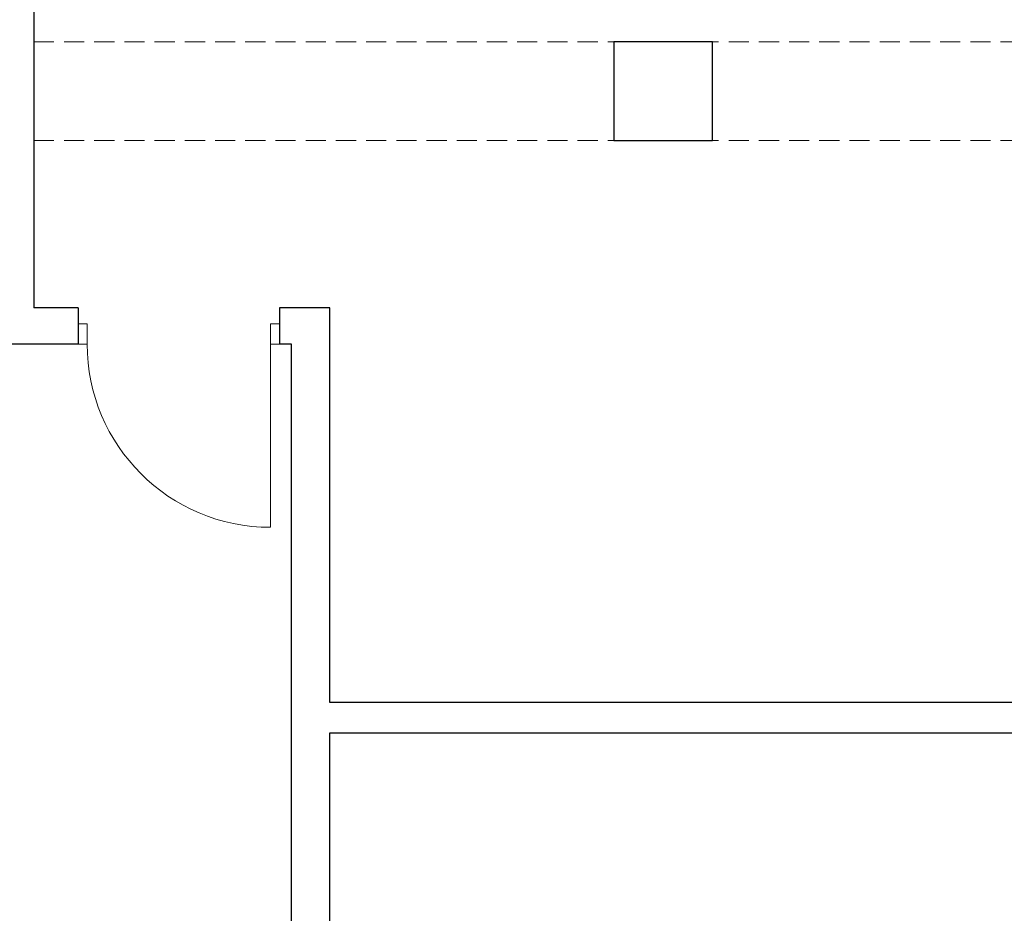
# Model space of a CAD drawing. Extents: x -438200 to -357500, y 15000 to 163871.
# Tile 11 of 148: x -426755 to -421866, y 28897 to 33333. Entities that reach past the tile are written whole.
import ezdxf
from ezdxf.lldxf.tags import DXFTag

# ---------------------------------------------------------------- set-up
doc = ezdxf.new("R2010")
doc.units = 0
doc.header["$MEASUREMENT"] = 0
doc.linetypes.add('Krawędzie ukryte', pattern=[150, 100, -50])
doc.layers.add('#podkład', color=252, linetype='Continuous')
doc.layers.add('IS_Opisy_działek_Therm', color=7, linetype='SOLID')
for name, color, linetype, lineweight in [('INWENT. DRZWI_Nr_Pióra__5', 252, 'Continuous', 13), ('INWENT.ŚCIANY_Nr_Pióra__1', 252, 'Continuous', 25), ('Istniejące stropy_Nr_Pióra__5', 252, 'Continuous', 13)]:
    doc.layers.add(name, color=color, linetype=linetype, lineweight=lineweight)
doc.styles.get("Standard").update_dxf_attribs({"font": 'arial.ttf', "width": 0.8, "bigfont": 'BIGFONT.SHX'})
tags = doc.linetypes.add('SOLID', pattern=[10, 10, 0]).pattern_tags.tags
tags[6:7] = [DXFTag(74, 4), DXFTag(75, 0), DXFTag(340, '0'), DXFTag(46, 0.0), DXFTag(50, 0.0), DXFTag(44, 0.0), DXFTag(45, 0.0)]
tags[4:5] = [DXFTag(74, 4), DXFTag(75, 0), DXFTag(340, '0'), DXFTag(46, 0.0), DXFTag(50, 0.0), DXFTag(44, 0.0), DXFTag(45, 0.0)]

# ---------------------------------------------------------------- blocks, each defined once
blk = doc.blocks.new('parter')
at = {"layer": 'INWENT. DRZWI_Nr_Pióra__5', "color": 252, "linetype": 'Continuous'}
for p, q in [((-426419.9, 31822.6), (-426464.9, 31822.6)), ((-426419.9, 31722.6), (-426419.9, 31822.6)), ((-425509.9, 31722.6), (-425509.9, 31822.6)), ((-425509.9, 31822.6), (-425464.9, 31822.6)), ((-426464.9, 31722.6), (-426419.9, 31722.6)), ((-425464.9, 31722.6), (-425509.9, 31722.6)), ((-425509.9, 31722.6), (-425509.9, 30812.6))]:
    blk.add_line(p, q, dxfattribs=at)
blk.add_arc((-425509.9, 31722.6), 910, 180, 270, dxfattribs=at)
at = {"layer": 'INWENT.ŚCIANY_Nr_Pióra__1', "color": 252, "linetype": 'Continuous'}
for p, q in [((-426684.9, 35402.6), (-426684.9, 31902.6)), ((-423314.9, 33222.6), (-423804.9, 33222.6)), ((-423804.9, 33222.6), (-423804.9, 32732.6)), ((-423314.9, 32732.6), (-423314.9, 33222.6)), ((-423804.9, 32732.6), (-423314.9, 32732.6)), ((-426464.9, 31902.6), (-426684.9, 31902.6)), ((-426464.9, 31902.6), (-426464.9, 31722.6)), ((-425214.9, 31902.6), (-425464.9, 31902.6)), ((-425464.9, 31902.6), (-425464.9, 31722.6)), ((-425214.9, 29942.6), (-425214.9, 31902.6)), ((-426464.9, 31722.6), (-426854.9, 31722.6)), ((-425404.9, 31722.6), (-425464.9, 31722.6)), ((-425404.9, 27302.6), (-425404.9, 31722.6)), ((-416534.9, 29942.6), (-425214.9, 29942.6)), ((-425214.9, 27312.6), (-425214.9, 29792.6)), ((-425214.9, 29792.6), (-416574.9, 29792.6))]:
    blk.add_line(p, q, dxfattribs=at)
at = {"layer": 'Istniejące stropy_Nr_Pióra__5', "color": 252, "linetype": 'Krawędzie ukryte'}
for p, q in [((-420134.9, 33222.6), (-426684.9, 33222.6)), ((-420134.9, 32732.6), (-426684.9, 32732.6))]:
    blk.add_line(p, q, dxfattribs=at)

msp = doc.modelspace()

# ---------------------------------------------------------------- block references
at = {"layer": '#podkład', "color": 3, "lineweight": 50}
msp.add_blockref('parter', (0, 0), dxfattribs=at)

# ---------------------------------------------------------------- next in the draw order: texts
at = {"layer": 'IS_Opisy_działek_Therm', "color": 3, "lineweight": 50, "ltscale": 10, "char_height": 180, "rotation": 90}
for insert, attachment_point in [((-424766.6, 30838.1), 7), ((-424691.6, 30778.1), 7), ((-424691.6, 30778.1), 7), ((-424709, 30748.1), 1)]:
    msp.add_mtext('\\fArial|b0|i0;', dxfattribs=dict(at, insert=insert, attachment_point=attachment_point))

doc.saveas('drawing.dxf')
